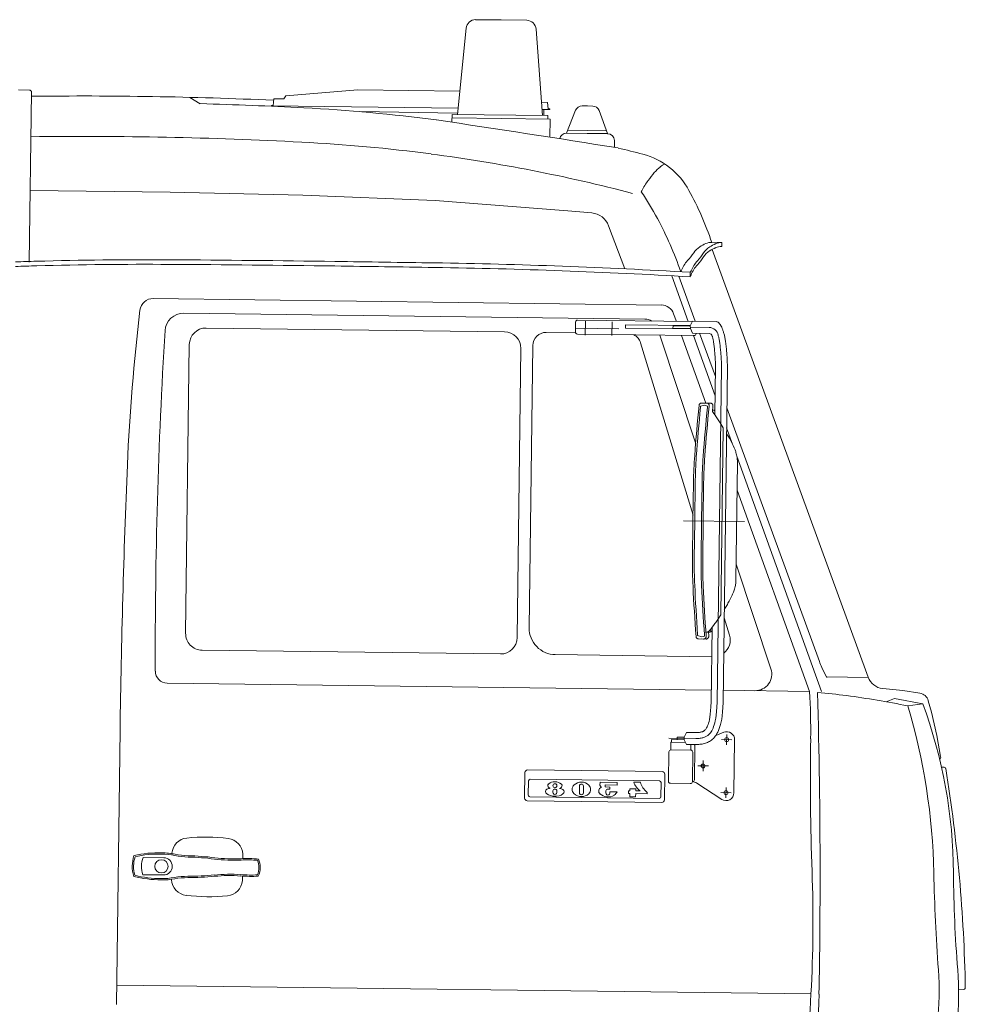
# Model space of a CAD drawing. Header units: metres. Extents: x -52 to 321, y -8 to 26.
# Tile 148 of 256: x -20.57 to -19.15, y 1.04 to 2.52. Entities that reach past the tile are written whole.
import ezdxf

# ---------------------------------------------------------------- set-up
doc = ezdxf.new("R2010")
doc.units = ezdxf.units.M
doc.header["$MEASUREMENT"] = 0

msp = doc.modelspace()

# ---------------------------------------------------------------- linework, layer by layer
at = {"color": 7, "linetype": 'Continuous', "lineweight": 13}
for p, q in [((-19.9121, 2.3773), (-19.8992, 2.5072)), ((-19.8848, 2.52), (-19.8463, 2.5196)), ((-19.8078, 2.5191), (-19.8463, 2.5196)), ((-19.7842, 2.3757), (-19.7937, 2.5058)), ((-20.5568, 2.414), (-20.5736, 2.4142)), ((-20.5571, 2.1549), (-20.5538, 2.411)), ((-20.1738, 2.4006), (-20.1709, 2.4055)), ((-20.0624, 2.4142), (-20.1709, 2.4055)), ((-20.0624, 2.4142), (-19.9086, 2.4122)), ((-20.2997, 2.3935), (-20.3155, 2.403)), ((-20.1924, 2.3909), (-20.19, 2.3908)), ((-20.1924, 2.3909), (-20.1924, 2.3902)), ((-20.1924, 2.3902), (-19.9112, 2.3866)), ((-20.189, 2.4008), (-20.19, 2.3908)), ((-20.189, 2.4008), (-20.1738, 2.4006)), ((-19.7764, 2.3955), (-19.7857, 2.3956)), ((-19.7764, 2.3955), (-19.7756, 2.3855)), ((-19.7164, 2.3901), (-19.7245, 2.3902)), ((-19.7164, 2.3901), (-19.7083, 2.39)), ((-20.0595, 2.3815), (-19.9119, 2.3794)), ((-19.9205, 2.3655), (-19.9203, 2.3774)), ((-19.9203, 2.3774), (-19.776, 2.3756)), ((-19.7849, 2.3849), (-19.7733, 2.3848)), ((-19.7823, 2.3757), (-19.7821, 2.3849)), ((-19.776, 2.3756), (-19.776, 2.3703)), ((-19.7733, 2.3855), (-19.7756, 2.3855)), ((-19.7733, 2.3855), (-19.7733, 2.3848)), ((-19.7479, 2.3492), (-19.7342, 2.3837)), ((-19.686, 2.3484), (-19.6988, 2.3832)), ((-19.9204, 2.3722), (-19.7728, 2.3703)), ((-19.7732, 2.3431), (-19.7728, 2.3703)), ((-19.7169, 2.3488), (-19.7479, 2.3492)), ((-19.7462, 2.3534), (-19.6878, 2.3526)), ((-19.7169, 2.3488), (-19.686, 2.3484)), ((-19.6758, 2.3379), (-19.6759, 2.3277)), ((-20.345, 2.26), (-20.5557, 2.2627)), ((-20.1453, 2.2559), (-20.345, 2.26)), ((-19.9457, 2.2474), (-20.1453, 2.2559)), ((-19.7461, 2.2323), (-19.9457, 2.2474)), ((-19.7099, 2.2289), (-19.7461, 2.2323)), ((-19.6602, 2.1447), (-19.6847, 2.2096)), ((-19.5141, 2.1844), (-19.529, 2.1846)), ((-19.5141, 2.1844), (-19.5141, 2.1784)), ((-19.5286, 2.1738), (-19.2936, 1.5294)), ((-19.5616, 2.1386), (-19.5617, 2.1326)), ((-19.5645, 2.0652), (-19.5893, 2.1341)), ((-19.5788, 2.1336), (-19.554, 2.0656)), ((-19.6051, 2.0901), (-20.3704, 2.1)), ((-19.6297, 2.069), (-20.3243, 2.0779)), ((-19.5866, 2.0769), (-19.5825, 2.0654)), ((-19.7343, 2.0644), (-19.7345, 2.0494)), ((-19.7313, 2.0674), (-19.5584, 2.0651)), ((-19.7193, 2.0656), (-19.7196, 2.0446)), ((-19.6794, 2.065), (-19.6797, 2.0441)), ((-19.5616, 2.0587), (-19.5582, 2.0656)), ((-19.5582, 2.0656), (-19.5224, 2.0652)), ((-19.8413, 2.0497), (-20.2908, 2.0555)), ((-19.7343, 2.0483), (-19.7786, 2.0489)), ((-19.7344, 2.0553), (-19.6693, 2.0544)), ((-19.6589, 2.0604), (-19.659, 2.0554)), ((-19.659, 2.0554), (-19.5611, 2.0542)), ((-19.6589, 2.0604), (-19.5614, 2.0592)), ((-19.5875, 2.059), (-19.5876, 2.055)), ((-19.5876, 2.055), (-19.5614, 2.0547)), ((-19.5875, 2.059), (-19.5616, 2.0587)), ((-19.5706, 2.0588), (-19.5706, 2.0593)), ((-19.5706, 2.0543), (-19.5706, 2.0548)), ((-19.5616, 2.0587), (-19.5614, 2.0547)), ((-19.5615, 2.0567), (-19.5332, 2.0563)), ((-19.5614, 2.0547), (-19.5581, 2.0477)), ((-19.5581, 2.0477), (-19.5333, 2.0473)), ((-19.5528, 2.0476), (-19.5528, 2.0471)), ((-19.5474, 2.0475), (-19.5237, 1.9826)), ((-19.7316, 2.0464), (-19.5558, 2.0441)), ((-19.5574, 1.7736), (-19.6363, 2.0332)), ((-19.6075, 2.0448), (-19.5535, 1.8825)), ((-19.5749, 2.0444), (-19.5382, 1.9424)), ((-19.5241, 1.9531), (-19.5569, 2.0441)), ((-20.3217, 1.5955), (-20.3161, 2.0308)), ((-19.8222, 1.5891), (-19.8166, 2.0244)), ((-19.8042, 1.6038), (-19.7988, 2.0292)), ((-19.5236, 1.9973), (-19.5245, 1.9245)), ((-19.5146, 1.9972), (-19.5211, 1.4913)), ((-19.5056, 1.997), (-19.5121, 1.4912)), ((-19.5395, 1.9395), (-19.546, 1.9376)), ((-19.546, 1.9361), (-19.546, 1.9376)), ((-19.5444, 1.9425), (-19.5311, 1.9424)), ((-19.5356, 1.9379), (-19.5395, 1.9395)), ((-19.5356, 1.9364), (-19.5356, 1.9379)), ((-19.5267, 1.9318), (-19.528, 1.9318)), ((-19.5064, 1.935), (-19.3671, 1.5531)), ((-19.5118, 1.9051), (-19.5154, 1.6236)), ((-19.4981, 1.8807), (-19.5068, 1.9049)), ((-19.4981, 1.8807), (-19.5068, 1.9049)), ((-19.3638, 1.5079), (-19.4914, 1.8622)), ((-19.4906, 1.8527), (-19.4928, 1.6755)), ((-19.4911, 1.8114), (-19.382, 1.508)), ((-19.4799, 1.7639), (-19.5716, 1.7651)), ((-19.4925, 1.6995), (-19.44, 1.5419)), ((-19.5024, 1.5925), (-19.5104, 1.619)), ((-19.5286, 1.6046), (-19.53, 1.4914)), ((-19.5504, 1.5936), (-19.5504, 1.5921)), ((-19.544, 1.59), (-19.5504, 1.5921)), ((-19.5401, 1.5914), (-19.544, 1.59)), ((-19.5401, 1.5929), (-19.5401, 1.5914)), ((-19.5366, 1.5974), (-19.5379, 1.5974)), ((-19.5329, 1.5973), (-19.5342, 1.5973)), ((-19.549, 1.587), (-19.5414, 1.5869)), ((-19.5453, 1.587), (-19.5377, 1.5869)), ((-19.8475, 1.5644), (-20.297, 1.5702)), ((-19.5292, 1.5603), (-19.7648, 1.5634)), ((-19.2934, 1.5289), (-19.3559, 1.5297)), ((-19.5298, 1.5099), (-20.3496, 1.5204)), ((-19.382, 1.508), (-19.5118, 1.5097)), ((-19.2716, 1.5123), (-19.2411, 1.5093)), ((-19.2411, 1.5093), (-19.2157, 1.5054)), ((-19.2537, 1.4972), (-19.2663, 1.4924)), ((-19.2114, 1.4894), (-19.2537, 1.4972)), ((-19.2114, 1.4894), (-19.2339, 1.4862)), ((-19.203, 1.494), (-19.1981, 1.4767)), ((-19.1981, 1.4767), (-19.1903, 1.4416)), ((-20.4257, 1.0365), (-20.4204, 1.4499)), ((-19.5812, 1.4392), (-19.5708, 1.4391)), ((-19.5812, 1.4392), (-19.5812, 1.4352)), ((-19.5708, 1.4391), (-19.5673, 1.446)), ((-19.5708, 1.4391), (-19.5705, 1.4351)), ((-19.5673, 1.446), (-19.553, 1.4459)), ((-19.523, 1.4416), (-19.5112, 1.4464)), ((-19.5066, 1.4433), (-19.5068, 1.4273)), ((-19.1903, 1.4416), (-19.1844, 1.4099)), ((-19.5939, 1.4374), (-19.5532, 1.4369)), ((-19.5906, 1.4314), (-19.5908, 1.4199)), ((-19.5687, 1.4311), (-19.5906, 1.4314)), ((-19.5705, 1.4351), (-19.5896, 1.4354)), ((-19.5896, 1.4354), (-19.5896, 1.4314)), ((-19.5705, 1.4351), (-19.5673, 1.4281)), ((-19.5673, 1.4281), (-19.553, 1.4279)), ((-19.5607, 1.428), (-19.5608, 1.4195)), ((-19.5554, 1.375), (-19.5547, 1.4259)), ((-19.4987, 1.4352), (-19.5147, 1.4354)), ((-19.4947, 1.4351), (-19.4957, 1.3552)), ((-19.5938, 1.4169), (-19.5944, 1.3725)), ((-19.5608, 1.4195), (-19.5908, 1.4199)), ((-19.5579, 1.4165), (-19.5584, 1.372)), ((-19.5342, 1.3957), (-19.5502, 1.3959)), ((-19.5421, 1.4038), (-19.5423, 1.3878)), ((-19.8106, 1.3857), (-19.8111, 1.3473)), ((-19.6038, 1.3871), (-19.8065, 1.3897)), ((-19.5999, 1.383), (-19.6004, 1.3446)), ((-19.1791, 1.3937), (-19.1831, 1.3938)), ((-19.8052, 1.3732), (-19.8055, 1.3517)), ((-19.608, 1.3731), (-19.8027, 1.3756)), ((-19.7284, 1.3655), (-19.7286, 1.3555)), ((-19.7224, 1.3654), (-19.7226, 1.3554)), ((-19.6974, 1.371), (-19.6975, 1.3669)), ((-19.6955, 1.3637), (-19.6975, 1.3669)), ((-19.6714, 1.3707), (-19.6974, 1.371)), ((-19.6895, 1.367), (-19.6895, 1.364)), ((-19.6715, 1.3667), (-19.6895, 1.367)), ((-19.6714, 1.3707), (-19.6715, 1.3667)), ((-19.6365, 1.371), (-19.6466, 1.3711)), ((-19.6055, 1.3706), (-19.6058, 1.3492)), ((-19.5615, 1.3691), (-19.5914, 1.3695)), ((-19.5518, 1.3696), (-19.5142, 1.3453)), ((-19.7685, 1.358), (-19.7685, 1.356)), ((-19.7625, 1.3579), (-19.7625, 1.3559)), ((-19.6825, 1.3639), (-19.6895, 1.364)), ((-19.6886, 1.358), (-19.6886, 1.355)), ((-19.6826, 1.3609), (-19.6856, 1.3609)), ((-19.6825, 1.3639), (-19.6826, 1.3609)), ((-19.6826, 1.3569), (-19.6826, 1.3549)), ((-19.6716, 1.3567), (-19.6826, 1.3569)), ((-19.6546, 1.3583), (-19.6547, 1.3543)), ((-19.6527, 1.3542), (-19.6547, 1.3543)), ((-19.6526, 1.3582), (-19.6546, 1.3583)), ((-19.6527, 1.3542), (-19.6527, 1.3493)), ((-19.6526, 1.3612), (-19.6526, 1.3582)), ((-19.6436, 1.3611), (-19.6526, 1.3612)), ((-19.6437, 1.3541), (-19.6438, 1.3491)), ((-19.6267, 1.3539), (-19.6437, 1.3541)), ((-19.6436, 1.3611), (-19.6436, 1.3581)), ((-19.6372, 1.358), (-19.6436, 1.3581)), ((-19.6267, 1.3564), (-19.6267, 1.3539)), ((-19.4997, 1.3553), (-19.5157, 1.3555)), ((-19.5076, 1.3634), (-19.5078, 1.3474)), ((-19.6044, 1.3406), (-19.8071, 1.3432)), ((-19.6083, 1.3467), (-19.8031, 1.3492)), ((-19.6438, 1.3491), (-19.6527, 1.3493)), ((-20.3546, 1.2573), (-20.3856, 1.2577)), ((-20.3549, 1.2314), (-20.386, 1.2318)), ((-19.3796, 1.0521), (-20.4254, 1.0655)), ((-19.1497, 1.0591), (-19.1573, 1.0592))]:
    msp.add_line(p, q, dxfattribs=at)
at = {"color": 7, "linetype": 'Continuous', "lineweight": 13, "flags": 128}
for points in [[(-19.5056, 1.997), (-19.5056, 2.0004), (-19.5057, 2.0033), (-19.5057, 2.0058), (-19.5058, 2.0082), (-19.5059, 2.0103), (-19.5061, 2.0123), (-19.5062, 2.0143), (-19.5064, 2.0162), (-19.5065, 2.0183), (-19.5067, 2.0204), (-19.5069, 2.0225), (-19.5071, 2.0246), (-19.5073, 2.0268), (-19.5076, 2.0288), (-19.5078, 2.0308), (-19.508, 2.0327), (-19.5083, 2.0345), (-19.5085, 2.0362), (-19.5088, 2.0378), (-19.5091, 2.0394), (-19.5093, 2.0408), (-19.5096, 2.0422), (-19.5099, 2.0435), (-19.5102, 2.0448), (-19.5106, 2.0461), (-19.5109, 2.0474), (-19.5113, 2.0486), (-19.5116, 2.0498), (-19.512, 2.0509), (-19.5123, 2.0519), (-19.5126, 2.0529), (-19.513, 2.0539), (-19.5133, 2.0547), (-19.5136, 2.0554), (-19.5139, 2.0561), (-19.5142, 2.0568), (-19.5145, 2.0574), (-19.5147, 2.0579), (-19.515, 2.0584), (-19.5153, 2.0589), (-19.5156, 2.0594), (-19.5159, 2.0598), (-19.5161, 2.0603), (-19.5165, 2.0607), (-19.5168, 2.0612), (-19.5171, 2.0616), (-19.5175, 2.062), (-19.5178, 2.0624), (-19.5182, 2.0629), (-19.5187, 2.0633), (-19.5191, 2.0637), (-19.5197, 2.0641), (-19.5202, 2.0644), (-19.5209, 2.0647), (-19.5216, 2.065), (-19.5224, 2.0652)], [(-19.5121, 1.4912), (-19.5124, 1.4837), (-19.5129, 1.4771), (-19.5135, 1.4714), (-19.5142, 1.4664), (-19.515, 1.462), (-19.5159, 1.4582), (-19.5168, 1.4549), (-19.5178, 1.4519), (-19.5189, 1.4492), (-19.5201, 1.4467), (-19.5213, 1.4444), (-19.5225, 1.4423), (-19.5239, 1.4405), (-19.5252, 1.4388), (-19.5266, 1.4372), (-19.528, 1.4359), (-19.5294, 1.4347), (-19.5309, 1.4336), (-19.5324, 1.4326), (-19.5339, 1.4318), (-19.5355, 1.4311), (-19.537, 1.4304), (-19.5386, 1.4299), (-19.5403, 1.4294), (-19.5419, 1.429), (-19.5436, 1.4287), (-19.5453, 1.4285), (-19.5469, 1.4283), (-19.5486, 1.4281), (-19.5501, 1.428), (-19.5516, 1.4279), (-19.553, 1.4279)]]:
    msp.add_lwpolyline(points, dxfattribs=at)
at = {"color": 7, "linetype": 'Continuous', "lineweight": 13}
for points in [[(-19.5236, 1.9969), (-19.5236, 2.0001), (-19.5236, 2.0029), (-19.5237, 2.0052), (-19.5238, 2.0073), (-19.5239, 2.0092), (-19.524, 2.0111), (-19.5241, 2.0129), (-19.5243, 2.0147), (-19.5245, 2.0167), (-19.5246, 2.0188), (-19.5248, 2.0208), (-19.525, 2.0229), (-19.5252, 2.0249), (-19.5254, 2.0268), (-19.5257, 2.0287), (-19.5259, 2.0304), (-19.5261, 2.032), (-19.5263, 2.0335), (-19.5265, 2.0348), (-19.5267, 2.0361), (-19.527, 2.0373), (-19.5272, 2.0384), (-19.5274, 2.0395), (-19.5277, 2.0405), (-19.528, 2.0416), (-19.5282, 2.0426), (-19.5284, 2.0432)], [(-19.5146, 1.997), (-19.5146, 2.0002), (-19.5146, 2.0031), (-19.5147, 2.0055), (-19.5148, 2.0077), (-19.5149, 2.0098), (-19.515, 2.0117), (-19.5152, 2.0136), (-19.5153, 2.0155), (-19.5155, 2.0175), (-19.5157, 2.0196), (-19.5159, 2.0217), (-19.5161, 2.0237), (-19.5163, 2.0258), (-19.5165, 2.0278), (-19.5167, 2.0298), (-19.517, 2.0316), (-19.5172, 2.0333), (-19.5174, 2.0349), (-19.5177, 2.0363), (-19.5179, 2.0377), (-19.5182, 2.039), (-19.5184, 2.0403), (-19.5187, 2.0415), (-19.519, 2.0427), (-19.5193, 2.0438), (-19.5196, 2.045), (-19.5197, 2.0453)], [(-19.5274, 1.9379), (-19.5282, 1.9295)], [(-19.5343, 1.598), (-19.5338, 1.5912)], [(-19.5309, 1.6016), (-19.5307, 1.5979)], [(-19.5292, 1.5991), (-19.5287, 1.5997)], [(-19.5211, 1.4916), (-19.5214, 1.4842), (-19.5219, 1.4779), (-19.5224, 1.4724), (-19.5231, 1.4678), (-19.5238, 1.4638), (-19.5246, 1.4605), (-19.5254, 1.4576), (-19.5263, 1.455), (-19.5272, 1.4527), (-19.5281, 1.4507), (-19.5291, 1.4488), (-19.5301, 1.4472), (-19.5311, 1.4458), (-19.532, 1.4446), (-19.533, 1.4435), (-19.534, 1.4426), (-19.535, 1.4417), (-19.536, 1.441), (-19.537, 1.4403), (-19.538, 1.4398), (-19.5391, 1.4393), (-19.5401, 1.4389), (-19.5413, 1.4385), (-19.5425, 1.4381), (-19.5438, 1.4378), (-19.5451, 1.4376), (-19.5465, 1.4374), (-19.5479, 1.4372), (-19.5493, 1.4371), (-19.5507, 1.437), (-19.552, 1.4369), (-19.5533, 1.4369)], [(-19.53, 1.4921), (-19.5304, 1.4848), (-19.5308, 1.4787), (-19.5314, 1.4735), (-19.532, 1.4692), (-19.5326, 1.4656), (-19.5333, 1.4627), (-19.534, 1.4603), (-19.5347, 1.4581), (-19.5354, 1.4563), (-19.5362, 1.4547), (-19.5369, 1.4533), (-19.5376, 1.4522), (-19.5383, 1.4512), (-19.5389, 1.4504), (-19.5395, 1.4498), (-19.5401, 1.4492), (-19.5406, 1.4488), (-19.5411, 1.4484), (-19.5416, 1.4481), (-19.5421, 1.4478), (-19.5426, 1.4475), (-19.5432, 1.4473), (-19.5439, 1.4471), (-19.5447, 1.4469), (-19.5456, 1.4467), (-19.5466, 1.4465), (-19.5477, 1.4463), (-19.5489, 1.4462), (-19.55, 1.446), (-19.5512, 1.446), (-19.553, 1.4459)]]:
    msp.add_lwpolyline(points, dxfattribs=at)
at = {"color": 7, "linetype": 'Continuous', "lineweight": 13, "flags": 128}
for points in [[(-19.5483, 1.9389, 0.007387), (-19.5549, 1.8632, 0.013952), (-19.5567, 1.823), (-19.5575, 1.7649), (-19.5582, 1.7068, 0.013952), (-19.5574, 1.6666, 0.007387), (-19.5528, 1.5907)], [(-19.546, 1.9361, 0.007276), (-19.5524, 1.8616, 0.013753), (-19.5541, 1.822), (-19.5549, 1.7649), (-19.5556, 1.7077, 0.013753), (-19.5548, 1.6682, 0.007276), (-19.5504, 1.5936)], [(-19.5444, 1.9425, 0.06238), (-19.5455, 1.9424, 0.085763), (-19.5463, 1.9421, 0.039958), (-19.547, 1.9415, 0.038746), (-19.5477, 1.9408, 0.083071), (-19.5481, 1.94, 0.061343), (-19.5483, 1.9389)], [(-19.5356, 1.9364, 0.007338), (-19.5421, 1.8617, 0.013865), (-19.5438, 1.8221), (-19.5447, 1.7648), (-19.5453, 1.7074, 0.013865), (-19.5446, 1.6678, 0.007338), (-19.5401, 1.5929)], [(-19.533, 1.938, 0.007418), (-19.5396, 1.8626, 0.014007), (-19.5414, 1.8226), (-19.5422, 1.7647), (-19.5428, 1.7069, 0.014007), (-19.5421, 1.6668, 0.007418), (-19.5375, 1.5913)], [(-19.533, 1.938, 0.050834), (-19.533, 1.939, 0.072669), (-19.5332, 1.9397, 0.028623), (-19.5336, 1.9406, 0.050964), (-19.534, 1.9411, 0.052686), (-19.5344, 1.9415, 0.030461), (-19.5352, 1.9421, 0.075981), (-19.5359, 1.9423, 0.052908), (-19.5368, 1.9424)], [(-19.5274, 1.9379, 0.050834), (-19.5274, 1.9389, 0.072669), (-19.5275, 1.9396, 0.028623), (-19.528, 1.9405, 0.050964), (-19.5283, 1.941, 0.052686), (-19.5287, 1.9414, 0.030461), (-19.5296, 1.942, 0.075981), (-19.5302, 1.9422, 0.052908), (-19.5311, 1.9424)], [(-19.4906, 1.8527, 0.018754), (-19.4907, 1.8576, 0.032615), (-19.491, 1.8604, 0.00487), (-19.4918, 1.8642, 0.004893), (-19.4927, 1.8679, 0.032767), (-19.4935, 1.8706, 0.018798), (-19.4954, 1.8751)], [(-19.4982, 1.6532, 0.018798), (-19.4962, 1.6576, 0.032767), (-19.4953, 1.6603, 0.004893), (-19.4944, 1.664, 0.00487), (-19.4935, 1.6678, 0.032615), (-19.4931, 1.6706, 0.018754), (-19.4928, 1.6755)], [(-19.5528, 1.5907, 0.061343), (-19.5526, 1.5896, 0.083071), (-19.5522, 1.5889, 0.038746), (-19.5516, 1.5881, 0.039958), (-19.5508, 1.5875, 0.085763), (-19.5501, 1.5872, 0.06238), (-19.549, 1.587)], [(-19.5414, 1.5869, 0.052908), (-19.5404, 1.587, 0.075981), (-19.5398, 1.5873, 0.030461), (-19.5389, 1.5878, 0.052686), (-19.5385, 1.5882, 0.050964), (-19.5381, 1.5887, 0.028623), (-19.5377, 1.5896, 0.072669), (-19.5375, 1.5903, 0.050834), (-19.5375, 1.5913)], [(-19.5377, 1.5869, 0.052908), (-19.5367, 1.587, 0.075981), (-19.5361, 1.5872, 0.030461), (-19.5352, 1.5878, 0.052686), (-19.5348, 1.5882, 0.050964), (-19.5344, 1.5886, 0.028623), (-19.534, 1.5896, 0.072669), (-19.5338, 1.5902, 0.050834), (-19.5338, 1.5912)], [(-19.5366, 1.5974, 0.038022), (-19.5358, 1.5974, 0.05894), (-19.5352, 1.5976, 0.017362), (-19.5346, 1.5979, 0.017093), (-19.5339, 1.5982, 0.05801), (-19.5335, 1.5985, 0.037716), (-19.5329, 1.5992)], [(-19.5329, 1.5973, 0.038022), (-19.5321, 1.5974, 0.05894), (-19.5315, 1.5975, 0.017362), (-19.5309, 1.5978, 0.017093), (-19.5302, 1.5981, 0.05801), (-19.5298, 1.5985, 0.037716), (-19.5292, 1.5991)]]:
    msp.add_lwpolyline(points, format="xyb", dxfattribs=at)
at = {"color": 7, "linetype": 'Continuous', "lineweight": 13}
for points in [[(-19.5118, 1.9051), (-19.5163, 1.9125, 0.016649), (-19.5204, 1.9188, 0.008477), (-19.5282, 1.9295)], [(-19.5244, 1.9311, 0.006322), (-19.5246, 1.9313, 0.017362), (-19.5253, 1.9316, 0.05894), (-19.5258, 1.9317, 0.038022), (-19.5267, 1.9318)], [(-19.4954, 1.8751, 0.008885), (-19.5015, 1.8877, 0.016575), (-19.5052, 1.8942), (-19.5069, 1.897)], [(-19.5103, 1.6316), (-19.5085, 1.6343, 0.016575), (-19.5047, 1.6408, 0.008885), (-19.4982, 1.6532)], [(-19.5329, 1.5992, 0.008905), (-19.5243, 1.6102, 0.016649), (-19.5201, 1.6163), (-19.5154, 1.6236)]]:
    msp.add_lwpolyline(points, format="xyb", dxfattribs=at)
for centre, radius in [((-19.5067, 1.4353), 0.003), ((-19.5422, 1.3958), 0.003), ((-19.7654, 1.3659), 0.003), ((-19.5077, 1.3554), 0.003), ((-20.3581, 1.2444), 0.00999)]:
    msp.add_circle(centre, radius, dxfattribs=at)
for centre, radius, start, end in [((-19.885, 2.5058), 0.0143, 89.2645, 174.3409), ((-19.808, 2.5048), 0.0143, 4.188, 89.2645), ((-20.5568, 2.411), 0.003, 359.2645, 89.2645), ((-20.4772, -3.9892), 6.3943, 87.41943, 90.68764), ((-20.4773, -3.9983), 6.3943, 87.00871, 88.40877), ((-19.7246, 2.3798), 0.0103, 89.2645, 158.3394), ((-19.7085, 2.3796), 0.0103, 20.1895, 89.2645), ((-20.277, -0.165), 2.5558, 82.5147, 87.0087), ((-23.3101, -20.3703), 22.9871, 80.8886, 81.57969), ((-20.4772, -3.9892), 6.3334, 87.00871, 90.70113), ((-19.7481, 2.3388), 0.0103, 89.2645, 169.4409), ((-19.6861, 2.338), 0.0103, 359.2645, 89.2645), ((-20.2769, -0.1559), 2.4949, 82.5147, 87.0087), ((-20.2765, -0.1531), 2.492, 75.3993, 82.5147), ((-20.2765, -0.1531), 2.5529, 75.3993, 76.2572), ((-19.6609, 2.2102), 0.1107, 28.4539, 75.3993), ((-19.5861, 2.2711), 0.0342, 113.3566, 126.8761), ((-19.2415, 1.9904), 0.4791, 141.3534, 143.1481), ((-19.5762, 2.258), 0.0506, 126.8761, 141.3534), ((-19.5324, 2.2084), 0.1156, 143.1481, 152.1675), ((-19.6255, 2.2575), 0.0103, 152.1675, 160.9713), ((-20.0185, 2.0031), 0.4618, 28.0965, 33.9267), ((-20.0199, 2.0156), 0.5191, 18.994, 28.4539), ((-19.7127, 2.1991), 0.03, 20.6351, 84.587), ((-20.109, 1.9548), 0.5645, 19.1853, 28.0965), ((-19.5077, 2.1152), 0.0741, 114.1955, 122.1887), ((-19.5293, 2.1632), 0.0214, 89.2645, 114.1955), ((-19.4928, 2.115), 0.0741, 114.1955, 122.1887), ((-19.5143, 2.163), 0.0214, 89.2645, 114.1955), ((-19.6505, 2.2324), 0.1135, 318.4607, 326.0408), ((-19.5308, 2.1517), 0.0308, 122.1887, 146.0408), ((-19.6355, 2.2322), 0.1135, 318.4607, 326.0408), ((-19.5158, 2.1516), 0.0308, 122.1887, 146.0408), ((-19.5159, 2.1456), 0.0308, 122.1887, 146.0408), ((-19.4928, 2.109), 0.0741, 114.1955, 122.1887), ((-19.5144, 2.157), 0.0214, 89.2645, 114.1955), ((-21.7908, 43.5859), 41.4485, 271.67676, 271.72079), ((-20.3828, -3.6543), 5.8127, 89.64015, 91.60981), ((-20.3828, -3.6543), 5.8058, 89.64015, 91.60981), ((-20.5667, -32.9351), 35.0872, 89.23254, 89.64015), ((-20.5667, -32.9351), 35.0941, 89.23254, 89.64015), ((-21.0008, -65.3385), 67.5003, 89.105392, 89.232542), ((-20.089, -6.948), 9.1028, 86.67801, 89.10539), ((-19.523, 2.1194), 0.0569, 138.4607, 156.8549), ((-19.508, 2.1192), 0.0569, 138.4607, 156.8549), ((-19.6356, 2.2262), 0.1135, 318.4607, 326.0408), ((-20.3901, -3.3959), 5.5473, 91.6098, 91.9417), ((-21.0008, -65.3385), 67.4935, 89.105392, 89.232542), ((-20.089, -6.948), 9.0959, 86.67801, 89.10539), ((-19.7213, 2.2042), 0.1589, 336.2839, 336.8549), ((-19.7064, 2.204), 0.1589, 335.6812, 336.8549), ((-19.5081, 2.1132), 0.0569, 138.4607, 156.8549), ((-19.7064, 2.198), 0.1589, 335.6812, 336.8549), ((-20.3706, 2.08), 0.02, 89.2645, 173.2042), ((-17.3257, 1.7171), 3.0865, 173.2042, 177.5459), ((-20.3247, 2.0499), 0.028, 89.2645, 176.52), ((-19.6054, 2.0702), 0.02, 19.7772, 89.2645), ((-19.7313, 2.0644), 0.003, 89.2645, 179.2645), ((-19.63, 2.049), 0.02, 57.8744, 89.2645), ((-12.3711, 1.5663), 7.9963, 176.52, 180.19994), ((-20.2911, 2.0305), 0.025, 89.2645, 179.2645), ((-19.8416, 2.0248), 0.025, 359.2645, 89.2645), ((-19.7788, 2.0289), 0.02, 89.2645, 179.2645), ((-19.7315, 2.0494), 0.003, 179.2645, 269.2645), ((-19.5333, 2.0423), 0.00499, 9.6802, 89.2645), ((-19.5333, 2.0423), 0.014, 9.6802, 89.2645), ((-19.6554, 2.0274), 0.02, 16.9, 63.9053), ((-19.5558, 2.0471), 0.003, 269.2645, 359.2645), ((-7.1013, 1.2789), 13.3202, 177.54586, 179.26431), ((-19.7643, 1.6033), 0.0399, 179.2645, 269.2645), ((-20.2967, 1.5952), 0.025, 179.2645, 269.2645), ((-19.8472, 1.5894), 0.025, 269.2645, 359.2645), ((-19.5263, 1.5853), 0.025, 307.3675, 16.9), ((-18.9519, 1.7241), 0.449, 202.3772, 203.6171), ((-19.1977, 1.6166), 0.1807, 203.6171, 208.6213), ((-20.3493, 1.5384), 0.018, 180.1999, 269.2645), ((-19.4637, 1.534), 0.025, 269.2645, 18.4196), ((-19.3556, 1.5304), 0.00081, 208.6213, 290.0408), ((-19.269, 1.5384), 0.0262, 200.0269, 264.3654), ((-20.2508, 1.45), 0.8707, 359.1154, 3.8187), ((-19.4231, 0.7746), 0.7335, 82.3995, 85.834), ((-29.3731, 1.2275), 10.0071, 0.05305, 1.59599), ((-19.5103, 0.1212), 1.3927, 78.5533, 82.3995), ((-19.2182, 1.4898), 0.0158, 15.5662, 81.1344), ((-20.1383, 1.2164), 0.9438, 1.1009, 16.6112), ((-19.911, 1.2304), 0.746, 0.2901, 20.3181), ((-19.5067, 1.4353), 0.012, 359.2645, 111.9128), ((-19.5577, 1.426), 0.003, 359.2645, 40.9051), ((-15.5889, 1.378), 3.7917, 179.1154, 182.1346), ((-19.5908, 1.4169), 0.003, 89.2645, 179.2645), ((-19.5609, 1.4165), 0.003, 359.2645, 89.2645), ((-19.1891, 1.409), 0.00479, 313.5478, 10.5744), ((-19.8066, 1.3857), 0.00399, 89.2645, 179.2645), ((-19.6039, 1.3831), 0.00399, 359.2645, 89.2645), ((-19.1792, 1.3913), 0.0024, 9.2488, 89.2645), ((-21.4466, 1.0221), 2.2997, 0.984, 9.2488), ((-19.8027, 1.3732), 0.0025, 89.2645, 179.2645), ((-19.7731, 1.3662), 0.003, 129.4926, 200.1004), ((-19.7712, 1.3669), 0.00499, 200.1004, 256.3297), ((-19.7655, 1.3569), 0.015, 49.0363, 129.4926), ((-19.7595, 1.3667), 0.00499, 282.1992, 338.4285), ((-19.7576, 1.366), 0.003, 338.4285, 49.0363), ((-19.7304, 1.3605), 0.00899, 133.6798, 224.8492), ((-19.7256, 1.3554), 0.016, 44.8492, 133.6798), ((-19.7254, 1.3654), 0.003, 359.2645, 179.2645), ((-19.7206, 1.3604), 0.00899, 313.6798, 44.8492), ((-19.6184, 1.3814), 0.03, 200.0782, 231.3254), ((-19.6122, 1.3767), 0.025, 193.2685, 234.4948), ((-19.608, 1.3707), 0.0025, 359.2645, 89.2645), ((-19.5914, 1.3725), 0.003, 179.2645, 269.2645), ((-19.5614, 1.3721), 0.003, 269.2645, 359.2645), ((-19.5583, 1.375), 0.003, 269.2645, 359.2645), ((-19.5599, 1.3571), 0.015, 57.0722, 84.4182), ((-19.803, 1.3517), 0.0025, 179.2645, 269.2645), ((-19.7755, 1.3571), 0.00399, 118.1927, 235.5155), ((-19.7653, 1.3719), 0.022, 235.5155, 303.0134), ((-19.7717, 1.3501), 0.012, 93.4206, 118.1927), ((-19.7655, 1.3579), 0.003, 359.2645, 179.2645), ((-19.7655, 1.3559), 0.003, 179.2645, 359.2645), ((-19.7595, 1.3499), 0.012, 60.3363, 85.1083), ((-19.7555, 1.3568), 0.00399, 303.0134, 60.3363), ((-19.7254, 1.3654), 0.016, 224.8492, 313.6798), ((-19.7256, 1.3554), 0.003, 179.2645, 359.2645), ((-19.6935, 1.358), 0.00599, 109.0655, 230.7463), ((-19.6855, 1.3669), 0.018, 226.6668, 302.2532), ((-19.6856, 1.3579), 0.003, 89.2645, 179.2645), ((-19.6856, 1.3549), 0.003, 179.2645, 359.2645), ((-19.6826, 1.3617), 0.012, 303.8103, 335.7588), ((-19.5077, 1.3554), 0.012, 237.0722, 359.2645), ((-19.8071, 1.3472), 0.00399, 179.2645, 269.2645), ((-19.6083, 1.3492), 0.0025, 269.2645, 359.2645), ((-19.6044, 1.3446), 0.00399, 269.2645, 359.2645), ((-20.3174, 1.2622), 0.025, 95.7936, 175.6926), ((-20.2922, 1.0139), 0.2746, 82.7354, 95.7936), ((-20.2606, 1.2615), 0.025, 2.8363, 82.7354), ((-20.3618, 1.0995), 0.1654, 88.6194, 103.1441), ((-20.3618, 1.0995), 0.1634, 88.6194, 102.7471), ((-20.3606, 1.1492), 0.1157, 78.4883, 88.6194), ((-20.3606, 1.1492), 0.1137, 78.4883, 88.6194), ((-20.0236, 1.2401), 0.3196, 175.6926, 175.8115), ((-20.3153, 1.372), 0.1117, 258.4883, 268.6194), ((-20.5549, 1.2469), 0.3196, 1.6209, 2.8363), ((-20.3502, 1.2443), 0.0519, 161.7221, 196.8068), ((-20.3502, 1.2443), 0.0499, 163.0043, 195.5247), ((-20.3502, 1.2443), 0.0379, 159.2593, 199.2696), ((-20.3548, 1.2444), 0.013, 269.2645, 89.2645), ((-20.3153, 1.372), 0.1137, 258.4883, 268.6194), ((-20.3274, 0.8672), 0.3933, 82.7568, 88.6194), ((-20.3274, 0.8672), 0.3913, 82.7568, 88.6194), ((-20.2496, 1.4794), 0.2258, 262.7568, 272.9079), ((-20.2496, 1.4794), 0.2238, 262.7568, 272.9079), ((-20.2282, 1.0577), 0.1984, 85.2558, 92.9079), ((-20.2282, 1.0577), 0.1964, 85.621, 92.9079), ((-20.2426, 1.2429), 0.0312, 338.6548, 19.8742), ((-20.2426, 1.2429), 0.0332, 336.4148, 22.1141), ((-20.3178, 1.6207), 0.3913, 269.9095, 275.7721), ((-20.2557, 1.0067), 0.2258, 85.621, 95.7721), ((-20.2235, 1.4277), 0.1964, 265.621, 272.9079), ((-21.3838, 1.1621), 2.0071, 356.8589, 2.1346), ((-28.8799, 1.2279), 9.5139, 358.94043, 0.05305), ((-16.5802, 1.2848), 2.6149, 181.1009, 184.3055), ((-17.2444, 1.2439), 1.9206, 180.2901, 184.6362), ((-20.3581, 1.3894), 0.1654, 255.3848, 269.9095), ((-20.3581, 1.3894), 0.1634, 255.7818, 269.9095), ((-20.3582, 1.3396), 0.1137, 269.9095, 280.0406), ((-20.3582, 1.3396), 0.1157, 269.9095, 280.0406), ((-20.0236, 1.2401), 0.3196, 182.7174, 182.8363), ((-20.3179, 1.2255), 0.025, 182.8363, 262.7354), ((-20.3186, 1.1157), 0.1137, 89.9095, 100.0406), ((-20.3186, 1.1157), 0.1117, 89.9095, 100.0406), ((-20.3178, 1.6207), 0.3933, 269.9095, 275.7721), ((-20.2557, 1.0067), 0.2238, 85.621, 95.7721), ((-20.2611, 1.2248), 0.025, 275.7936, 355.6926), ((-20.2235, 1.4277), 0.1984, 265.621, 273.2731), ((-20.5549, 1.2469), 0.3196, 355.6926, 356.908), ((-20.2863, 1.4732), 0.2746, 262.7354, 275.7936), ((-19.5861, 1.0585), 0.3994, 352.7634, 4.3055), ((-19.5862, 1.054), 0.4289, 353.5539, 4.6362), ((-19.1496, 1.0615), 0.0024, 269.2645, 0.984), ((-27.8917, 1.5192), 8.5248, 354.29892, 356.8589), ((-21.5648, 1.0926), 2.1976, 353.3322, 358.9404)]:
    msp.add_arc(centre, radius, start, end, dxfattribs=at)

doc.saveas('drawing.dxf')
